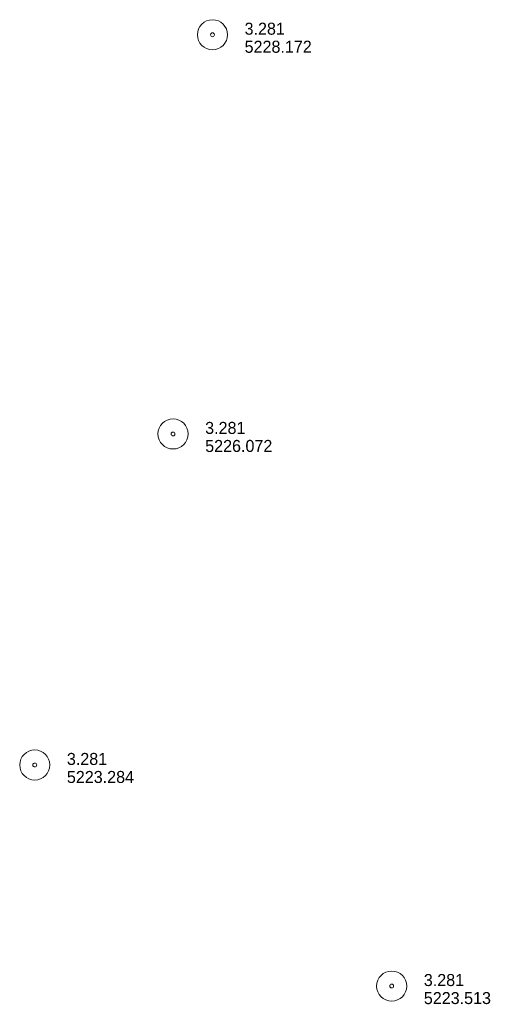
# Model space of a CAD drawing. Header units: feet. Extents: x 191259 to 192824, y 262512 to 264010.
# Tile 2 of 6: x 191306 to 191541, y 263328 to 263819. Entities that reach past the tile are written whole.
import ezdxf

# ---------------------------------------------------------------- set-up
doc = ezdxf.new("R2010")
doc.units = ezdxf.units.FT
doc.header["$MEASUREMENT"] = 0
doc.layers.add('E_MAP_PassPoints', color=43, linetype='Continuous', lineweight=0)
doc.styles.add('Style-IGR_FONT_0', font='IGR_FONT_0.shx')

# ---------------------------------------------------------------- blocks, each defined once
blk = doc.blocks.new('PP')
at = {"layer": 'E_MAP_PassPoints', "color": 43, "linetype": 'Continuous', "lineweight": 0}
for radius in [7.5, 0.96]:
    blk.add_circle((0, 0), radius, dxfattribs=at)
blk = doc.blocks.new('PP_6')
at = {"layer": 'E_MAP_PassPoints', "color": 43, "linetype": 'Continuous', "lineweight": 0}
for radius in [7.5, 0.96]:
    blk.add_circle((0, 0), radius, dxfattribs=at)

msp = doc.modelspace()

# ---------------------------------------------------------------- block references
at = {"layer": 'E_MAP_PassPoints', "color": 43, "linetype": 'Continuous', "lineweight": 0}
for name, p, xscale, yscale, zscale, rotation in [('PP', (191401.91, 263811.86), 1.000000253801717, 1.000000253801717, 1.000000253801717, 0.04082111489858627), ('PP', (191382.26, 263612.77), 1.000000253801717, 1.000000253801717, 1.000000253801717, 0.04082111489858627), ('PP', (191313.35, 263447.69), 1.000000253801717, 1.000000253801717, 1.000000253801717, 0.04082111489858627), ('PP_6', (191491.23, 263337.43), 1.00000025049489, 1.00000025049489, 1.00000025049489, 0.04055431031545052)]:
    msp.add_blockref(name, p, dxfattribs=dict(at, xscale=xscale, yscale=yscale, zscale=zscale, rotation=rotation))

# ---------------------------------------------------------------- texts
at = {"layer": 'E_MAP_PassPoints', "color": 43, "linetype": 'Continuous', "lineweight": 0, "style": 'Style-IGR_FONT_0'}
for s, p in [('3.281', (191417.91, 263811.87)), ('5228.172', (191417.92, 263802.87)), ('3.281', (191398.26, 263612.78)), ('5226.072', (191398.27, 263603.78)), ('3.281', (191329.35, 263447.7)), ('5223.284', (191329.35, 263438.7)), ('3.281', (191507.23, 263337.44)), ('5223.513', (191507.24, 263328.44))]:
    msp.add_text(s, height=6, rotation=0.0407, dxfattribs=at).set_placement(p)

doc.saveas('drawing.dxf')
